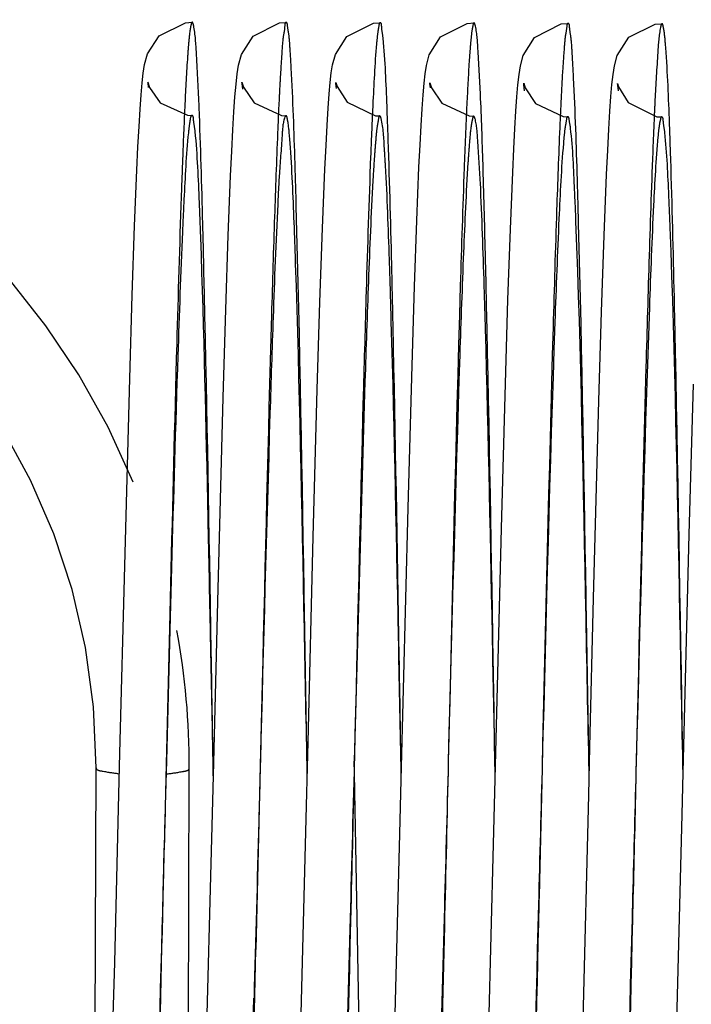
# Model space of a CAD drawing. Header units: millimetres. Extents: x 132157 to 155303, y 33763 to 45643.
# Tile 18 of 256: x 141078.33 to 141081.22, y 34865.86 to 34870.08. Entities that reach past the tile are written whole.
import ezdxf

# ---------------------------------------------------------------- set-up
doc = ezdxf.new("R2010")
doc.units = ezdxf.units.MM
doc.header["$LTSCALE"] = 20
doc.linetypes.add('ČÁRKOVANÁ2', pattern=[9.525, 6.35, -3.175])
doc.layers.add('PŘEJEZD', color=7, linetype='ČÁRKOVANÁ2')

msp = doc.modelspace()

# ---------------------------------------------------------------- linework, layer by layer
at = {"layer": 'PŘEJEZD', "ltscale": 0.5}
for p, q in [((141078.8856, 34869.7892), (141078.8832, 34869.8087)), ((141079.2896, 34869.7812), (141079.2868, 34869.8054)), ((141079.6923, 34869.7851), (141079.6898, 34869.8058)), ((141080.0953, 34869.7867), (141080.0929, 34869.8058)), ((141080.4999, 34869.7751), (141080.497, 34869.8007)), ((141080.9028, 34869.7747), (141080.9, 34869.7991)), ((141079.445, 34869.7198), (141079.4437, 34869.6922)), ((141079.8481, 34869.7135), (141079.8468, 34869.6864)), ((141078.8258, 34869.195), (141078.8355, 34869.4345)), ((141079.6322, 34869.1855), (141079.6425, 34869.4387)), ((141080.0368, 34869.2178), (141080.0462, 34869.4469)), ((141079.2277, 34869.1535), (141079.2378, 34869.4094)), ((141080.4388, 34869.1811), (141080.4486, 34869.425)), ((141080.8413, 34869.1539), (141080.8517, 34869.415)), ((141078.8156, 34868.8985), (141078.8258, 34869.195)), ((141079.6213, 34868.8672), (141079.6322, 34869.1855)), ((141080.0269, 34868.9351), (141080.0368, 34869.2178)), ((141080.4284, 34868.8783), (141080.4388, 34869.1811)), ((141079.217, 34868.8361), (141079.2277, 34869.1535)), ((141080.8302, 34868.827), (141080.8413, 34869.1539)), ((141080.0164, 34868.5967), (141080.0269, 34868.9351)), ((141078.8046, 34868.5409), (141078.8156, 34868.8985)), ((141079.61, 34868.4932), (141079.6213, 34868.8672)), ((141080.4175, 34868.5192), (141080.4284, 34868.8783)), ((141079.2057, 34868.4594), (141079.217, 34868.8361)), ((141080.8187, 34868.4446), (141080.8302, 34868.827)), ((141079.9994, 34867.9862), (141080.0164, 34868.5967)), ((141080.4004, 34867.8976), (141080.4175, 34868.5192)), ((141081.2065, 34867.8719), (141081.2242, 34868.5163)), ((141079.5928, 34867.8618), (141079.61, 34868.4932)), ((141079.1823, 34867.5835), (141079.2057, 34868.4594)), ((141080.7961, 34867.5985), (141080.8187, 34868.4446)), ((141079.9699, 34866.8193), (141079.9994, 34867.9862)), ((141078.9843, 34867.7301), (141078.977, 34867.4629)), ((141078.98, 34867.6585), (141078.9755, 34867.4707)), ((141079.1636, 34866.8362), (141079.1823, 34867.5835)), ((141078.9755, 34867.4707), (141078.9617, 34866.8865)), ((141078.977, 34867.4629), (141078.9621, 34866.9002)), ((141079.1636, 34866.8334), (141079.1516, 34867.4434)), ((141079.3732, 34867.2328), (141079.365, 34866.8811)), ((141078.9621, 34866.9002), (141078.957, 34866.7087)), ((141079.1635, 34866.8361), (141079.1625, 34866.9008)), ((141078.6502, 34863.8701), (141078.6604, 34866.8701)), ((141078.9617, 34866.8865), (141078.9531, 34866.5187)), ((141079.0502, 34863.8687), (141079.0604, 34866.8687)), ((141079.365, 34866.8811), (141079.3463, 34866.0914)), ((141079.1542, 34866.4594), (141079.1636, 34866.8362)), ((141079.5397, 34865.7601), (141079.5651, 34866.7637)), ((141080.7505, 34865.7892), (141080.775, 34866.7531)), ((141081.1537, 34865.7817), (141081.1763, 34866.6701)), ((141079.7956, 34865.4756), (141079.7739, 34866.6129)), ((141079.1334, 34865.6527), (141079.1542, 34866.4594)), ((141078.7246, 34865.4541), (141078.7401, 34866.0349))]:
    msp.add_line(p, q, dxfattribs=at)
for points in [[(141078.8355, 34869.4345), (141078.8402, 34869.5342), (141078.8447, 34869.621), (141078.8492, 34869.6955), (141078.8537, 34869.7579), (141078.8581, 34869.8091), (141078.8628, 34869.8508), (141078.8687, 34869.8876), (141078.8814, 34869.9337), (141078.9312, 34870.0109), (141079.0444, 34870.0665), (141079.0731, 34870.0686)], [(141079.2378, 34869.4094), (141079.2426, 34869.5151), (141079.2473, 34869.6065), (141079.2519, 34869.6841), (141079.2565, 34869.7491), (141079.261, 34869.8027), (141079.2659, 34869.8468), (141079.2718, 34869.8851), (141079.284, 34869.9305), (141079.334, 34870.0093), (141079.4473, 34870.0655), (141079.4765, 34870.0677)], [(141079.6425, 34869.4387), (141079.6473, 34869.5406), (141079.6519, 34869.6274), (141079.6564, 34869.7004), (141079.6608, 34869.761), (141079.6653, 34869.8106), (141079.6699, 34869.851), (141079.6756, 34869.8865), (141079.6878, 34869.9309), (141079.737, 34870.0081), (141079.8506, 34870.0645), (141079.8797, 34870.0667)], [(141080.0462, 34869.4469), (141080.0508, 34869.5422), (141080.0552, 34869.6253), (141080.0596, 34869.6969), (141080.0639, 34869.7573), (141080.0683, 34869.807), (141080.0728, 34869.8478), (141080.0785, 34869.8838), (141080.0906, 34869.9288), (141080.1393, 34870.0063), (141080.2532, 34870.0635), (141080.2829, 34870.0657)], [(141080.4486, 34869.425), (141080.4533, 34869.5254), (141080.4579, 34869.6123), (141080.4624, 34869.6866), (141080.4669, 34869.7491), (141080.4713, 34869.8008), (141080.4761, 34869.8438), (141080.4821, 34869.8816), (141080.4939, 34869.9259), (141080.5423, 34870.0035), (141080.6561, 34870.0613), (141080.6866, 34870.0636)], [(141080.8517, 34869.415), (141080.8565, 34869.5204), (141080.8612, 34869.6107), (141080.8658, 34869.6869), (141080.8702, 34869.7502), (141080.8747, 34869.8023), (141080.8794, 34869.8445), (141080.8851, 34869.8812), (141080.8973, 34869.9261), (141080.9471, 34870.0043), (141081.0606, 34870.0604), (141081.0895, 34870.0625)], [(141078.8832, 34869.8087), (141078.8828, 34869.8112), (141078.8901, 34869.7891), (141078.9355, 34869.7233), (141079.0532, 34869.6695), (141079.0716, 34869.6686)], [(141079.2868, 34869.8054), (141079.2859, 34869.8113), (141079.2927, 34869.79), (141079.3382, 34869.723)], [(141079.6898, 34869.8058), (141079.6891, 34869.8101), (141079.6945, 34869.7924), (141079.7377, 34869.7257)], [(141080.0929, 34869.8058), (141080.0925, 34869.8084), (141080.0995, 34869.7869), (141080.1444, 34869.7211), (141080.2614, 34869.6666), (141080.2814, 34869.6655)], [(141080.497, 34869.8007), (141080.496, 34869.8075), (141080.5022, 34869.7875), (141080.5464, 34869.7208)], [(141080.9, 34869.7991), (141080.899, 34869.8058), (141080.9033, 34869.791), (141080.9446, 34869.7244)], [(141079.3382, 34869.723), (141079.4562, 34869.6685), (141079.475, 34869.6676)], [(141079.7377, 34869.7257), (141079.8603, 34869.6674), (141079.8782, 34869.6666)], [(141080.5464, 34869.7208), (141080.6646, 34869.6647), (141080.6851, 34869.6635)], [(141080.9446, 34869.7244), (141081.068, 34869.6634), (141081.088, 34869.6623)], [(141078.7401, 34866.0349), (141078.7568, 34866.6974), (141078.7626, 34866.9336), (141078.8046, 34868.5409)], [(141080.3719, 34866.7662), (141080.3775, 34866.9927), (141080.4004, 34867.8976)], [(141081.1763, 34866.6701), (141081.1822, 34866.909), (141081.2065, 34867.8719)], [(141079.5651, 34866.7637), (141079.5705, 34866.9804), (141079.5928, 34867.8618)], [(141080.775, 34866.7531), (141080.7801, 34866.9604), (141080.7961, 34867.5985)], [(141079.7739, 34866.6129), (141079.7697, 34866.8471), (141079.7688, 34866.8993)], [(141079.9421, 34865.7248), (141079.9641, 34866.5871), (141079.9699, 34866.8193)], [(141080.3451, 34865.7096), (141080.3664, 34866.543), (141080.3719, 34866.7662)]]:
    msp.add_lwpolyline(points, dxfattribs=at)
for centre, radius, start, end in [((141075.8604, 34866.8796), 3.2, 22.3476, 167.1228), ((141091.0911, 34869.2273), 10.4476, 176.5202, 177.34161), ((141089.6662, 34869.2528), 10.2318, 176.8032, 176.92827), ((141092.8085, 34869.0866), 13.3785, 176.93875, 177.28717), ((141099.0845, 34868.8569), 18.0466, 177.20997, 177.42102), ((141103.0456, 34868.5898), 24.0306, 177.30842, 177.84242), ((141100.2171, 34868.751), 20.3918, 177.37089, 177.48648), ((141105.0295, 34868.5482), 24.8054, 177.29885, 177.93167), ((141075.8604, 34866.8796), 2.8, 359.8054, 165.273), ((141337.7947, 34861.563), 258.8864, 178.422379, 178.65084), ((141231.1877, 34863.6741), 152.2575, 178.131198, 178.473494), ((140505.4671, 34857.4416), 575.7897, 0.9340082, 1.116059), ((141075.8604, 34866.8796), 3.2, 359.8054, 10.4428), ((140533.9689, 34879.2911), 545.1339, 358.540115, 358.657448), ((140760.0658, 34873.7209), 319.3717, 358.442675, 358.631121), ((140920.1909, 34870.2737), 159.2078, 358.101369, 358.419419)]:
    msp.add_arc(centre, radius, start, end, dxfattribs=at)
for points, knots in [([(141079.0731, 34870.0686), (141079.0707, 34870.0687), (141079.0676, 34870.0571), (141079.0616, 34870.0291), (141079.0588, 34869.9954), (141079.0568, 34869.9709)], [0, 0, 0, 0, 0.072884, 0.260997, 1, 1, 1, 1]), ([(141079.0804, 34870.0479), (141079.0794, 34870.0531), (141079.0781, 34870.059), (141079.0752, 34870.0686), (141079.0731, 34870.0686)], [0, 0, 0, 0, 0.714554, 1, 1, 1, 1]), ([(141079.4765, 34870.0677), (141079.4709, 34870.0678), (141079.4697, 34870.0363), (141079.4609, 34870), (141079.4566, 34869.9179), (141079.4523, 34869.8588), (141079.4503, 34869.8234)], [0, 0, 0, 0, 0.067713, 0.256987, 0.568327, 1, 1, 1, 1]), ([(141079.4982, 34869.8732), (141079.4966, 34869.9013), (141079.4933, 34869.9484), (141079.4895, 34870.0134), (141079.4828, 34870.0432), (141079.481, 34870.0676), (141079.4765, 34870.0677)], [0, 0, 0, 0, 0.429876, 0.741501, 0.931216, 1, 1, 1, 1]), ([(141079.8797, 34870.0667), (141079.8759, 34870.0668), (141079.8735, 34870.0463), (141079.8707, 34870.0362), (141079.8694, 34870.026)], [0, 0, 0, 0, 0.269357, 1, 1, 1, 1]), ([(141079.8925, 34869.9999), (141079.8909, 34870.0165), (141079.8859, 34870.0324), (141079.8858, 34870.0665), (141079.8797, 34870.0667)], [0, 0, 0, 0, 0.73498, 1, 1, 1, 1]), ([(141080.2829, 34870.0657), (141080.28, 34870.0658), (141080.2772, 34870.0513), (141080.273, 34870.0327), (141080.269, 34869.9934), (141080.2665, 34869.9645), (141080.2651, 34869.9474)], [0, 0, 0, 0, 0.071368, 0.260911, 0.57112, 1, 1, 1, 1]), ([(141080.2887, 34870.0523), (141080.2879, 34870.0557), (141080.287, 34870.0598), (141080.2844, 34870.0657), (141080.2829, 34870.0657)], [0, 0, 0, 0, 0.699645, 1, 1, 1, 1]), ([(141079.1028, 34869.7031), (141079.0998, 34869.7779), (141079.0937, 34869.8928), (141079.0872, 34870.0081), (141079.0804, 34870.0479)], [0, 0, 0, 0, 0.649788, 1, 1, 1, 1]), ([(141079.8694, 34870.026), (141079.8672, 34870.0094), (141079.8572, 34869.9054), (141079.8522, 34869.8011), (141079.8481, 34869.7135)], [0, 0, 0, 0, 0.160172, 1, 1, 1, 1]), ([(141080.3321, 34869.0531), (141080.329, 34869.1823), (141080.3227, 34869.4117), (141080.3136, 34869.71), (141080.3018, 34869.9134), (141080.2961, 34870.0178), (141080.2887, 34870.0523)], [0, 0, 0, 0, 0.387628, 0.688253, 0.894106, 1, 1, 1, 1]), ([(141080.6866, 34870.0636), (141080.6819, 34870.0638), (141080.68, 34870.0379), (141080.6728, 34870.0074), (141080.6684, 34869.9397), (141080.6646, 34869.8907), (141080.6628, 34869.8615)], [0, 0, 0, 0, 0.068786, 0.258487, 0.569611, 1, 1, 1, 1]), ([(141080.7102, 34869.83), (141080.7085, 34869.8637), (141080.7048, 34869.9203), (141080.7011, 34869.9986), (141080.693, 34870.034), (141080.6919, 34870.0635), (141080.6866, 34870.0636)], [0, 0, 0, 0, 0.430412, 0.743007, 0.932457, 1, 1, 1, 1]), ([(141081.0831, 34870.0468), (141081.0759, 34870.0115), (141081.0694, 34869.9071), (141081.0627, 34869.8034), (141081.0594, 34869.7353)], [0, 0, 0, 0, 0.345668, 1, 1, 1, 1]), ([(141081.0895, 34870.0625), (141081.0878, 34870.0625), (141081.0849, 34870.0554), (141081.0839, 34870.0508), (141081.0831, 34870.0468)], [0, 0, 0, 0, 0.290555, 1, 1, 1, 1]), ([(141081.1056, 34869.9588), (141081.1036, 34869.9847), (141081.1012, 34870.0203), (141081.0949, 34870.05), (141081.0921, 34870.0624), (141081.0895, 34870.0625)], [0, 0, 0, 0, 0.736498, 0.926131, 1, 1, 1, 1]), ([(141079.9145, 34869.5635), (141079.9128, 34869.612), (141079.9072, 34869.7575), (141079.9018, 34869.9032), (141079.8925, 34869.9999)], [0, 0, 0, 0, 0.333021, 1, 1, 1, 1]), ([(141079.0568, 34869.9709), (141079.0554, 34869.9547), (141079.049, 34869.8706), (141079.0447, 34869.7863), (141079.0415, 34869.7183)], [0, 0, 0, 0, 0.193094, 1, 1, 1, 1]), ([(141080.2651, 34869.9474), (141080.2639, 34869.9319), (141080.2585, 34869.8552), (141080.2546, 34869.7784), (141080.2516, 34869.7172)], [0, 0, 0, 0, 0.20257, 1, 1, 1, 1]), ([(141081.1271, 34869.4808), (141081.1254, 34869.5323), (141081.1199, 34869.6917), (141081.1139, 34869.8511), (141081.1056, 34869.9588)], [0, 0, 0, 0, 0.32276, 1, 1, 1, 1]), ([(141079.5197, 34869.2797), (141079.5181, 34869.3405), (141079.5123, 34869.5384), (141079.5057, 34869.7363), (141079.4982, 34869.8732)], [0, 0, 0, 0, 0.307459, 1, 1, 1, 1]), ([(141080.7316, 34869.2049), (141080.7299, 34869.2678), (141080.7241, 34869.4762), (141080.7174, 34869.6846), (141080.7102, 34869.83)], [0, 0, 0, 0, 0.301799, 1, 1, 1, 1]), ([(141079.1235, 34868.9981), (141079.1219, 34869.0669), (141079.1161, 34869.3019), (141079.1094, 34869.5369), (141079.1028, 34869.7031)], [0, 0, 0, 0, 0.292537, 1, 1, 1, 1]), ([(141079.4437, 34869.6922), (141079.4422, 34869.6592), (141079.4356, 34869.5071), (141079.4302, 34869.3549), (141079.4262, 34869.2357)], [0, 0, 0, 0, 0.216586, 1, 1, 1, 1]), ([(141080.6548, 34869.7119), (141080.6533, 34869.6799), (141080.6466, 34869.5305), (141080.6412, 34869.381), (141080.6372, 34869.2635)], [0, 0, 0, 0, 0.214071, 1, 1, 1, 1]), ([(141079.0716, 34869.6686), (141079.0707, 34869.6686), (141079.0638, 34869.6602), (141079.0642, 34869.6507), (141079.0627, 34869.6423)], [0, 0, 0, 0, 0.098196, 1, 1, 1, 1]), ([(141079.0857, 34869.5997), (141079.084, 34869.617), (141079.0791, 34869.6333), (141079.0778, 34869.6687), (141079.0716, 34869.6686)], [0, 0, 0, 0, 0.73804, 1, 1, 1, 1]), ([(141079.4711, 34869.6624), (141079.4615, 34869.6373), (141079.4581, 34869.5508), (141079.4496, 34869.4674), (141079.4463, 34869.4095)], [0, 0, 0, 0, 0.316772, 1, 1, 1, 1]), ([(141079.475, 34869.6676), (141079.4742, 34869.6676), (141079.4724, 34869.6658), (141079.4716, 34869.6638), (141079.4711, 34869.6624)], [0, 0, 0, 0, 0.351415, 1, 1, 1, 1]), ([(141079.4834, 34869.6434), (141079.4827, 34869.647), (141079.4807, 34869.654), (141079.48, 34869.6677), (141079.475, 34869.6676)], [0, 0, 0, 0, 0.420385, 1, 1, 1, 1]), ([(141079.4946, 34869.5306), (141079.4938, 34869.5428), (141079.4908, 34869.5805), (141079.4876, 34869.6182), (141079.4834, 34869.6434)], [0, 0, 0, 0, 0.32373, 1, 1, 1, 1]), ([(141079.845, 34869.6453), (141079.8427, 34869.5945), (141079.8329, 34869.3514), (141079.8253, 34869.1082), (141079.8196, 34868.9157)], [0, 0, 0, 0, 0.208808, 1, 1, 1, 1]), ([(141079.8782, 34869.6666), (141079.874, 34869.6665), (141079.8713, 34869.6445), (141079.8649, 34869.6172), (141079.8602, 34869.5588), (141079.8566, 34869.5162), (141079.8549, 34869.4909)], [0, 0, 0, 0, 0.071308, 0.261791, 0.572184, 1, 1, 1, 1]), ([(141079.8837, 34869.6563), (141079.883, 34869.6589), (141079.8821, 34869.6623), (141079.8795, 34869.6666), (141079.8782, 34869.6666)], [0, 0, 0, 0, 0.686393, 1, 1, 1, 1]), ([(141079.9027, 34869.4537), (141079.9013, 34869.4784), (141079.8962, 34869.5459), (141079.8946, 34869.6147), (141079.8837, 34869.6563)], [0, 0, 0, 0, 0.365389, 1, 1, 1, 1]), ([(141080.2814, 34869.6655), (141080.2786, 34869.6655), (141080.2753, 34869.6519), (141080.2682, 34869.6191), (141080.2653, 34869.58), (141080.2629, 34869.5516)], [0, 0, 0, 0, 0.073926, 0.264122, 1, 1, 1, 1]), ([(141080.2868, 34869.6555), (141080.2861, 34869.6581), (141080.2853, 34869.6614), (141080.2827, 34869.6655), (141080.2814, 34869.6655)], [0, 0, 0, 0, 0.685173, 1, 1, 1, 1]), ([(141080.3098, 34869.3799), (141080.3068, 34869.4412), (141080.3001, 34869.5328), (141080.2948, 34869.6257), (141080.2868, 34869.6555)], [0, 0, 0, 0, 0.665245, 1, 1, 1, 1]), ([(141080.6851, 34869.6635), (141080.6803, 34869.6634), (141080.6779, 34869.6374), (141080.6741, 34869.6244), (141080.6725, 34869.6113)], [0, 0, 0, 0, 0.2701, 1, 1, 1, 1]), ([(141080.697, 34869.6141), (141080.6955, 34869.6265), (141080.6923, 34869.6387), (141080.6897, 34869.6636), (141080.6851, 34869.6635)], [0, 0, 0, 0, 0.734913, 1, 1, 1, 1]), ([(141081.0562, 34869.6689), (141081.0543, 34869.6265), (141081.0459, 34869.4263), (141081.0392, 34869.226), (141081.0343, 34869.0682)], [0, 0, 0, 0, 0.212076, 1, 1, 1, 1]), ([(141081.088, 34869.6623), (141081.0848, 34869.6623), (141081.0816, 34869.6465), (141081.0794, 34869.6377), (141081.0781, 34869.6294)], [0, 0, 0, 0, 0.275626, 1, 1, 1, 1]), ([(141081.1019, 34869.5959), (141081.1002, 34869.6126), (141081.0954, 34869.6283), (141081.094, 34869.6625), (141081.088, 34869.6623)], [0, 0, 0, 0, 0.735277, 1, 1, 1, 1]), ([(141079.0627, 34869.6423), (141079.06, 34869.6265), (141079.0474, 34869.5155), (141079.0422, 34869.4039), (141079.0375, 34869.3085)], [0, 0, 0, 0, 0.143896, 1, 1, 1, 1]), ([(141080.6725, 34869.6113), (141080.67, 34869.5907), (141080.658, 34869.4625), (141080.652, 34869.3339), (141080.6471, 34869.226)], [0, 0, 0, 0, 0.161392, 1, 1, 1, 1]), ([(141080.7203, 34869.2134), (141080.7185, 34869.2584), (141080.7125, 34869.392), (141080.7073, 34869.5259), (141080.697, 34869.6141)], [0, 0, 0, 0, 0.336704, 1, 1, 1, 1]), ([(141081.0781, 34869.6294), (141081.0755, 34869.6121), (141081.0636, 34869.4974), (141081.0581, 34869.3822), (141081.0533, 34869.2846)], [0, 0, 0, 0, 0.151954, 1, 1, 1, 1]), ([(141079.1097, 34869.1451), (141079.1079, 34869.1953), (141079.1017, 34869.3469), (141079.0958, 34869.4987), (141079.0857, 34869.5997)], [0, 0, 0, 0, 0.33103, 1, 1, 1, 1]), ([(141079.9353, 34868.7653), (141079.9337, 34868.8413), (141079.9277, 34869.1074), (141079.9209, 34869.3734), (141079.9145, 34869.5635)], [0, 0, 0, 0, 0.285512, 1, 1, 1, 1]), ([(141081.1246, 34869.1886), (141081.1229, 34869.2337), (141081.1171, 34869.3695), (141081.1112, 34869.5055), (141081.1019, 34869.5959)], [0, 0, 0, 0, 0.33161, 1, 1, 1, 1]), ([(141079.5169, 34869.0325), (141079.5152, 34869.0845), (141079.5093, 34869.2505), (141079.5027, 34869.4166), (141079.4946, 34869.5306)], [0, 0, 0, 0, 0.312851, 1, 1, 1, 1]), ([(141080.2629, 34869.5516), (141080.2605, 34869.5233), (141080.2494, 34869.3665), (141080.2427, 34869.2094), (141080.2374, 34869.0808)], [0, 0, 0, 0, 0.180896, 1, 1, 1, 1]), ([(141079.032, 34869.4945), (141079.0298, 34869.4367), (141079.0201, 34869.1687), (141079.0122, 34868.9007), (141079.0064, 34868.6905)], [0, 0, 0, 0, 0.215697, 1, 1, 1, 1]), ([(141079.8549, 34869.4909), (141079.8525, 34869.4571), (141079.8418, 34869.2793), (141079.8346, 34869.1014), (141079.8292, 34868.9574)], [0, 0, 0, 0, 0.190449, 1, 1, 1, 1]), ([(141081.1475, 34868.6566), (141081.1459, 34868.7342), (141081.14, 34869.0089), (141081.1333, 34869.2837), (141081.1271, 34869.4808)], [0, 0, 0, 0, 0.282203, 1, 1, 1, 1]), ([(141079.925, 34868.8753), (141079.9233, 34868.9338), (141079.9173, 34869.1267), (141079.9103, 34869.3195), (141079.9027, 34869.4537)], [0, 0, 0, 0, 0.30345, 1, 1, 1, 1]), ([(141080.2402, 34869.4435), (141080.234, 34869.2755), (141080.2071, 34868.4271), (141080.1881, 34867.5785), (141080.1721, 34866.8981)], [0, 0, 0, 0, 0.198086, 1, 1, 1, 1]), ([(141079.4463, 34869.4095), (141079.4439, 34869.3692), (141079.4334, 34869.1671), (141079.4259, 34868.9649), (141079.4202, 34868.8031)], [0, 0, 0, 0, 0.19969, 1, 1, 1, 1]), ([(141080.3318, 34868.7532), (141080.3301, 34868.8152), (141080.324, 34869.0241), (141080.317, 34869.2331), (141080.3098, 34869.3799)], [0, 0, 0, 0, 0.296801, 1, 1, 1, 1]), ([(141079.0375, 34869.3085), (141079.0351, 34869.2622), (141079.0249, 34869.0392), (141079.0171, 34868.8161), (141079.0112, 34868.6394)], [0, 0, 0, 0, 0.207694, 1, 1, 1, 1]), ([(141079.5669, 34866.8345), (141079.5631, 34867.0634), (141079.5493, 34867.8785), (141079.5356, 34868.6936), (141079.5197, 34869.2797)], [0, 0, 0, 0, 0.280861, 1, 1, 1, 1]), ([(141080.6372, 34869.2635), (141080.6316, 34869.0961), (141080.6077, 34868.2929), (141080.5893, 34867.4897), (141080.5744, 34866.8539)], [0, 0, 0, 0, 0.208519, 1, 1, 1, 1]), ([(141081.0533, 34869.2846), (141081.0461, 34869.1386), (141081.0153, 34868.3417), (141080.9959, 34867.5445), (141080.9788, 34866.8935)], [0, 0, 0, 0, 0.183328, 1, 1, 1, 1]), ([(141079.4262, 34869.2357), (141079.4215, 34869.0949), (141079.4014, 34868.4274), (141079.3857, 34867.7597), (141079.3732, 34867.2328)], [0, 0, 0, 0, 0.210943, 1, 1, 1, 1]), ([(141080.6471, 34869.226), (141080.6402, 34869.0786), (141080.6114, 34868.3016), (141080.592, 34867.5244), (141080.5754, 34866.8948)], [0, 0, 0, 0, 0.189853, 1, 1, 1, 1]), ([(141080.7773, 34866.8102), (141080.7727, 34867.0451), (141080.7565, 34867.8462), (141080.7422, 34868.6475), (141080.7203, 34869.2134)], [0, 0, 0, 0, 0.293197, 1, 1, 1, 1]), ([(141080.7769, 34866.8307), (141080.7732, 34867.0508), (141080.7598, 34867.8423), (141080.7465, 34868.6338), (141080.7316, 34869.2049)], [0, 0, 0, 0, 0.27816, 1, 1, 1, 1]), ([(141081.18, 34866.8404), (141081.1756, 34867.0687), (141081.1598, 34867.8515), (141081.1456, 34868.6344), (141081.1246, 34869.1886)], [0, 0, 0, 0, 0.29167, 1, 1, 1, 1]), ([(141079.1516, 34867.4434), (141079.1483, 34867.6086), (141079.1365, 34868.1759), (141079.1242, 34868.7432), (141079.1097, 34869.1451)], [0, 0, 0, 0, 0.291299, 1, 1, 1, 1]), ([(141080.2374, 34869.0808), (141080.2314, 34868.9347), (141080.2059, 34868.2072), (141080.1874, 34867.4796), (141080.1721, 34866.8981)], [0, 0, 0, 0, 0.200904, 1, 1, 1, 1]), ([(141080.3735, 34866.8324), (141080.3702, 34867.035), (141080.3578, 34867.7752), (141080.345, 34868.5155), (141080.3321, 34869.0531)], [0, 0, 0, 0, 0.273645, 1, 1, 1, 1]), ([(141081.0343, 34869.0682), (141081.0293, 34868.9084), (141081.0083, 34868.1696), (141080.9913, 34867.4307), (141080.9778, 34866.8516)], [0, 0, 0, 0, 0.216332, 1, 1, 1, 1]), ([(141079.5667, 34866.847), (141079.5626, 34867.0534), (141079.5482, 34867.7819), (141079.534, 34868.5105), (141079.5169, 34869.0325)], [0, 0, 0, 0, 0.283341, 1, 1, 1, 1]), ([(141079.1625, 34866.9008), (141079.1593, 34867.0911), (141079.1476, 34867.7902), (141079.1354, 34868.4893), (141079.1235, 34868.9981)], [0, 0, 0, 0, 0.272144, 1, 1, 1, 1]), ([(141079.8292, 34868.9574), (141079.8238, 34868.8143), (141079.8007, 34868.1285), (141079.7831, 34867.4425), (141079.7688, 34866.8998)], [0, 0, 0, 0, 0.208705, 1, 1, 1, 1]), ([(141079.8196, 34868.9157), (141079.8152, 34868.7676), (141079.7968, 34868.1017), (141079.7814, 34867.4356), (141079.7692, 34866.9177)], [0, 0, 0, 0, 0.222398, 1, 1, 1, 1]), ([(141079.9694, 34866.8783), (141079.9658, 34867.0627), (141079.9526, 34867.7284), (141079.9392, 34868.3941), (141079.925, 34868.8753)], [0, 0, 0, 0, 0.277093, 1, 1, 1, 1]), ([(141079.4202, 34868.8031), (141079.4154, 34868.6659), (141079.395, 34868.0315), (141079.3785, 34867.3971), (141079.3655, 34866.8999)], [0, 0, 0, 0, 0.216319, 1, 1, 1, 1]), ([(141079.9702, 34866.8314), (141079.9674, 34867.0032), (141079.9566, 34867.6478), (141079.9455, 34868.2924), (141079.9353, 34868.7653)], [0, 0, 0, 0, 0.266429, 1, 1, 1, 1]), ([(141080.3737, 34866.8264), (141080.3703, 34867.0016), (141080.3577, 34867.6439), (141080.3447, 34868.2862), (141080.3318, 34868.7532)], [0, 0, 0, 0, 0.272752, 1, 1, 1, 1]), ([(141079.3655, 34866.8999), (141079.3632, 34866.8134), (141079.3542, 34866.4742), (141079.3452, 34866.135), (141079.3382, 34865.8823)], [0, 0, 0, 0, 0.254949, 1, 1, 1, 1]), ([(141079.7688, 34866.8998), (141079.7625, 34866.6598), (141079.7405, 34865.85), (141079.721, 34865.04), (141079.6939, 34864.4706)], [0, 0, 0, 0, 0.296316, 1, 1, 1, 1]), ([(141079.7692, 34866.9177), (141079.7645, 34866.7161), (141079.7471, 34865.9767), (141079.7294, 34865.2374), (141079.7129, 34864.6997)], [0, 0, 0, 0, 0.272698, 1, 1, 1, 1]), ([(141080.1721, 34866.8981), (141080.1663, 34866.6743), (141080.1455, 34865.9012), (141080.1258, 34865.1279), (141080.1022, 34864.5787)], [0, 0, 0, 0, 0.289386, 1, 1, 1, 1]), ([(141080.1721, 34866.8981), (141080.1666, 34866.6624), (141080.1468, 34865.8294), (141080.1273, 34864.9963), (141080.1065, 34864.3991)], [0, 0, 0, 0, 0.282867, 1, 1, 1, 1]), ([(141078.6604, 34866.8701), (141078.6604, 34866.8605), (141078.7075, 34866.8534), (141078.7321, 34866.8482), (141078.7556, 34866.8461)], [0, 0, 0, 0, 0.288666, 1, 1, 1, 1]), ([(141078.9657, 34866.845), (141078.989, 34866.847), (141079.0138, 34866.8517), (141079.0604, 34866.8592), (141079.0604, 34866.8687)], [0, 0, 0, 0, 0.709803, 1, 1, 1, 1]), ([(141080.5754, 34866.8948), (141080.5701, 34866.6916), (141080.5509, 34865.9707), (141080.5319, 34865.2498), (141080.5118, 34864.7323)], [0, 0, 0, 0, 0.281914, 1, 1, 1, 1]), ([(141080.9788, 34866.8935), (141080.9737, 34866.7012), (141080.9553, 34866.0085), (141080.9369, 34865.3158), (141080.9184, 34864.8156)], [0, 0, 0, 0, 0.277689, 1, 1, 1, 1]), ([(141080.5744, 34866.8539), (141080.5707, 34866.6931), (141080.5564, 34866.087), (141080.5418, 34865.4809), (141080.5294, 34865.0356)], [0, 0, 0, 0, 0.265272, 1, 1, 1, 1]), ([(141080.9778, 34866.8516), (141080.9735, 34866.6712), (141080.9577, 34866.0003), (141080.9415, 34865.3294), (141080.9272, 34864.8391)], [0, 0, 0, 0, 0.268922, 1, 1, 1, 1]), ([(141078.957, 34866.7087), (141078.9524, 34866.5328), (141078.9356, 34865.9032), (141078.9184, 34865.2735), (141078.9016, 34864.82)], [0, 0, 0, 0, 0.279382, 1, 1, 1, 1])]:
    msp.add_open_spline(points, degree=3, knots=knots, dxfattribs=at)

doc.saveas('drawing.dxf')
